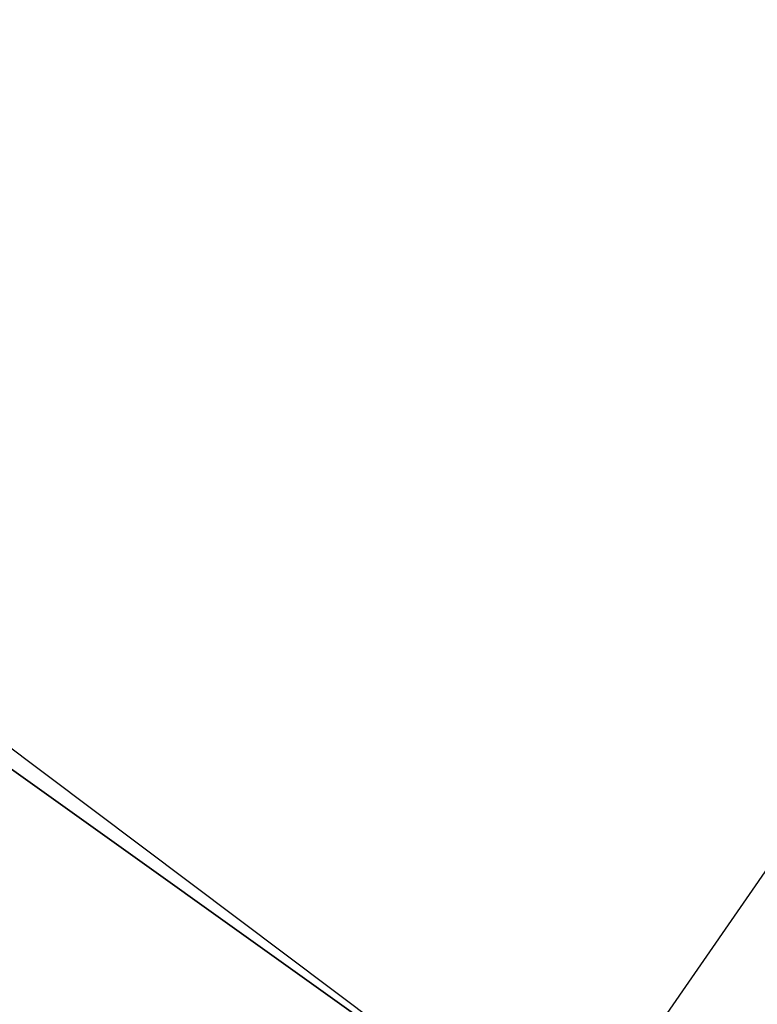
# Model space of a CAD drawing. Header units: millimetres. Extents: x 45 to 395, y 46 to 411.
# Tile 208 of 256: x 128.343 to 128.53, y 138.565 to 138.815. Entities that reach past the tile are written whole.
import ezdxf

# ---------------------------------------------------------------- set-up
doc = ezdxf.new("R2010")
doc.units = ezdxf.units.MM
doc.header["$LTSCALE"] = 25.4
doc.layers.get('0').update_dxf_attribs({"true_color": 0xff5454})

# ---------------------------------------------------------------- blocks, each defined once
blk = doc.blocks.new('HERMANOS-III-8030.STL')
at = {"color": 250, "true_color": 0x262626}
mesh = blk.add_polyface(dxfattribs=at)
corners = [(128.48053, 138.52431, 1307.97766), (120.29595, 144.3732, 1307.07776), (128.34354, 138.32584, 1307.07776), (120.44848, 144.56, 1307.97766)]
mesh.append_faces([[corners[k] for k in face] for face in [(0, 1, 2), (1, 0, 3)]], dxfattribs={"vtx0": -1, "color": 250})
mesh = blk.add_polyface(dxfattribs=at)
corners = [(120.29595, 144.3732, 1307.07776), (120.29595, 144.3732, 1288.87769), (128.34354, 138.32584, 1307.07776)]
mesh.append_faces([[corners[k] for k in face] for face in [(0, 1, 2)]], dxfattribs={"color": 250})
mesh = blk.add_polyface(dxfattribs=at)
corners = [(136.9722, 133.1545, 1307.97766), (128.8548, 139.06653, 1308.6366), (128.48053, 138.52431, 1307.97766), (137.30164, 133.72507, 1308.6366)]
mesh.append_faces([[corners[k] for k in face] for face in [(0, 1, 2), (1, 0, 3)]], dxfattribs={"vtx0": -1, "color": 250})
mesh = blk.add_polyface(dxfattribs=at)
corners = [(127.80997, 138.7905, 47.08683), (129.03532, 136.30875, 47.34565), (129.00578, 136.29179, 47.08683), (127.84173, 138.80287, 47.34565)]
mesh.append_faces([[corners[k] for k in face] for face in [(0, 1, 2), (1, 0, 3)]], dxfattribs={"vtx0": -1, "color": 250})
mesh = blk.add_polyface(dxfattribs=at)
corners = [(127.84173, 138.80287, 47.34565), (130.79195, 133.76712, 57.07771), (129.03532, 136.30875, 47.34565)]
mesh.append_faces([[corners[k] for k in face] for face in [(0, 1, 2)]], dxfattribs={"color": 250})
mesh = blk.add_polyface(dxfattribs=at)
corners = [(127.7169, 138.75423, 46.84566), (129.00578, 136.29179, 47.08683), (128.91914, 136.24205, 46.84566), (127.80997, 138.7905, 47.08683)]
mesh.append_faces([[corners[k] for k in face] for face in [(0, 1, 2), (1, 0, 3)]], dxfattribs={"vtx0": -1, "color": 250})
mesh = blk.add_polyface(dxfattribs=at)
corners = [(117.39542, 134.73244, 27.65912), (128.91914, 136.24205, 46.84566), (119.31236, 130.72684, 27.65912), (127.7169, 138.75423, 46.84566)]
mesh.append_faces([[corners[k] for k in face] for face in [(0, 1, 2), (1, 0, 3)]], dxfattribs={"vtx0": -1, "color": 250})

msp = doc.modelspace()

# ---------------------------------------------------------------- block references
at = {"color": 0}
msp.add_blockref('HERMANOS-III-8030.STL', (0, 0), dxfattribs=at)

doc.saveas('drawing.dxf')
